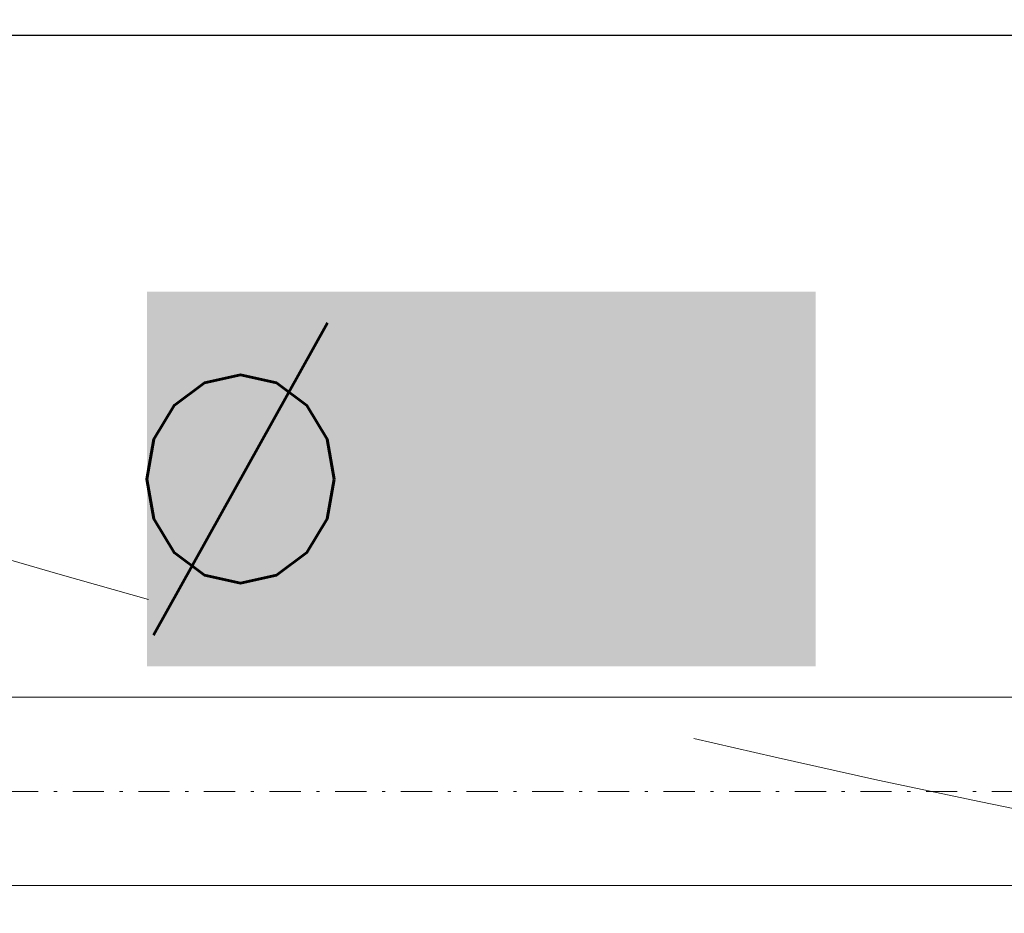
# Model space of a CAD drawing. Header units: millimetres. Extents: x -4784 to -1089, y 53657 to 55321.
# Tile 18 of 32: x -2398 to -2367, y 54241 to 54269. Entities that reach past the tile are written whole.
import ezdxf
from ezdxf.enums import TextEntityAlignment as Align
from ezdxf.lldxf.tags import DXFTag

# ---------------------------------------------------------------- set-up
doc = ezdxf.new("R2010")
doc.units = ezdxf.units.MM
for name, pattern in [('ACAD_ISO08W100', [36, 24, -3, 6, -3]), ('DASHDOT2', [0.5, 0.25, -0.125, 0, -0.125]), ('GCAD_ISO03W100', [30, 12, -18])]:
    doc.linetypes.add(name, pattern=pattern)
doc.layers.add('-- Budynek', color=7, linetype='Continuous')
doc.layers.add('-- WODA', color=5, linetype='Continuous')
for name, color, linetype, lineweight in [('-- CO_opis', 11, 'Continuous', 0), ('-- CO_p', 51, 'Continuous', 9), ('0.OPISY', 7, 'Continuous', 13), ('0.PRZERYWANA', 7, 'GCAD_ISO03W100', 5)]:
    doc.layers.add(name, color=color, linetype=linetype, lineweight=lineweight)
doc.styles.add('A', font='arial.ttf', dxfattribs={"width": 0.9})
doc.styles.add('R', font='romans.shx')
doc.styles.add('SIMPLEX', font='simplex.shx', dxfattribs={"width": 0.45, "height": 8})
tags = doc.linetypes.add('DASH', pattern=[15, 10, -5]).pattern_tags.tags
tags[6:7] = [DXFTag(74, 4), DXFTag(75, 0), DXFTag(340, '0'), DXFTag(46, 0.0), DXFTag(50, 0.0), DXFTag(44, 0.0), DXFTag(45, 0.0)]
tags[4:5] = [DXFTag(74, 4), DXFTag(75, 0), DXFTag(340, '0'), DXFTag(46, 0.0), DXFTag(50, 0.0), DXFTag(44, 0.0), DXFTag(45, 0.0)]

# ---------------------------------------------------------------- blocks, each defined once
blk = doc.blocks.new('-- fi_średnica_k')
blk.add_hatch(color=251).paths.add_polyline_path([(-21.397, 32), (-21.397, 8), (21.397, 8), (21.397, 32)])
at = {"insert": (-6.84, 20), "char_height": 20, "width": 56.29046, "attachment_point": 6, "style": 'R'}
blk.add_mtext('{\\C11;%%C}', dxfattribs=at)
at = {"color": 7, "style": 'A', "width": 0.9, "flags": 12}
blk.add_attdef('SR', text='', height=18, dxfattribs=at).set_placement((8.028, 20), align=Align.MIDDLE_CENTER)
blk = doc.blocks.new('*U398')
at = {"color": 0, "ltscale": 10}
for p, q in [((5924.25, 30.15), (7072.13, 30.15)), ((5924.25, -30.15), (7072.13, -30.15))]:
    blk.add_line(p, q, dxfattribs=at)
at = {"color": 50, "linetype": 'DASHDOT2', "ltscale": 40}
blk.add_line((5924.25, 0), (7072.13, 0), dxfattribs=at)
blk = doc.blocks.new('zw$C48D')
at = {"layer": '-- Budynek', "color": 50, "linetype": 'DASH'}
blk.add_lwpolyline([(-403.186, -22), (-20.437, -22), (-20.437, -125.882)], dxfattribs=at)
at = {"layer": '-- CO_opis', "lineweight": 0}
ref = blk.add_blockref('-- fi_średnica_k', (-309.492, -46.2, 0.001), dxfattribs=dict(at, xscale=0.5, yscale=0.5))
ref.add_attrib('SR', '50', dxfattribs={"layer": '0', "color": 7, "height": 9, "style": 'A', "width": 0.9}).set_placement((-305.478, -36.194, 0.001), align=Align.MIDDLE_CENTER)
at = {"layer": '-- CO_p', "linetype": 'ACAD_ISO08W100', "ltscale": 20, "xscale": -0.1, "yscale": 0.1, "zscale": 0.1}
blk.add_blockref('*U398', (308.66, -46.2), dxfattribs=at)

msp = doc.modelspace()

# ---------------------------------------------------------------- linework, layer by layer
at = {"layer": '0.PRZERYWANA', "transparency": 16777216}
msp.add_arc((-2282.016, 54653.608), 418.141, 240.46139, 299.82316, dxfattribs=at)

# ---------------------------------------------------------------- texts
at = {"layer": '0.OPISY', "ltscale": 2, "transparency": 16777216, "insert": (-2419.523, 54286.944), "char_height": 14.976, "width": 89.64071, "attachment_point": 1, "style": 'SIMPLEX'}
msp.add_mtext('\\pxql;Hmur= 77cm', dxfattribs=at)

# ---------------------------------------------------------------- next in the draw order: block references
at = {"layer": '-- WODA'}
msp.add_blockref('zw$C48D', (-2074.064, 54290.844), dxfattribs=at)

doc.saveas('drawing.dxf')
